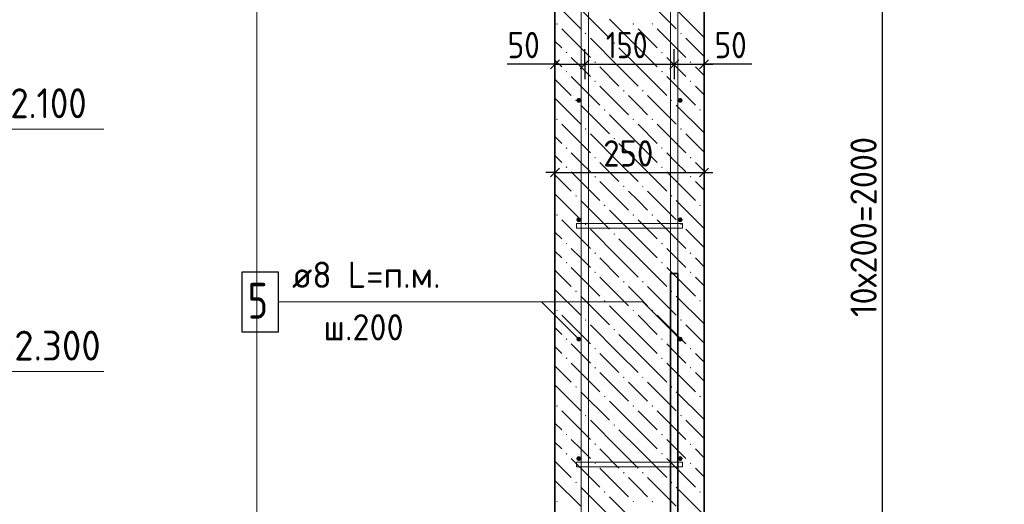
# Model space of a CAD drawing. Header units: millimetres. Extents: x 0 to 59400, y 0 to 42000.
# Tile 18 of 28: x 46994 to 55248, y 13841 to 17900. Entities that reach past the tile are written whole.
import ezdxf

# ---------------------------------------------------------------- set-up
doc = ezdxf.new("R2010")
doc.units = ezdxf.units.MM
for name, color, linetype, lineweight in [('Standard', 7, 'Continuous', 25), ('Выпуски арматуры Г-обр.', 52, 'Continuous', 25), ('ЖБ Стена верхний уровень', 7, 'Continuous', 35), ('Позиционная метка линия выноска', 7, 'Continuous', 13), ('Стена фоновая арматура У1', 7, 'Continuous', 18), ('Стена фоновая арматура Х1', 7, 'Continuous', 35), ('Стена фоновая затяжка С-обр.', 52, 'Continuous', 25)]:
    doc.layers.add(name, color=color, linetype=linetype, lineweight=lineweight)
doc.layers.add('Размерная выноска', color=7, linetype='Continuous')
doc.styles.add('ISOCPEUR', font='txt')

msp = doc.modelspace()

# ---------------------------------------------------------------- hatches: boundary and pattern name
at = {"layer": 'ЖБ Стена верхний уровень', "linetype": 'Continuous', "lineweight": 18, "transparency": 33554687}
for points in [[(51491.4, 17864.2), (51497.9, 17870.7), (51504.4, 17864.2), (51497.9, 17857.7)], [(52131.4, 17864.2), (52137.9, 17870.7), (52144.4, 17864.2), (52137.9, 17857.7)], [(52291.4, 17864.2), (52297.9, 17870.7), (52304.4, 17864.2), (52297.9, 17857.7)], [(51731.4, 17784.2), (51737.9, 17790.7), (51744.4, 17784.2), (51737.9, 17777.7)], [(52531.4, 17784.2), (52537.9, 17790.7), (52544.4, 17784.2), (52537.9, 17777.7)], [(51971.4, 17704.2), (51977.9, 17710.7), (51984.4, 17704.2), (51977.9, 17697.7)], [(51571.4, 17624.2), (51577.9, 17630.7), (51584.4, 17624.2), (51577.9, 17617.7)], [(52371.4, 17624.2), (52377.9, 17630.7), (52384.4, 17624.2), (52377.9, 17617.7)], [(51811.4, 17544.2), (51817.9, 17550.7), (51824.4, 17544.2), (51817.9, 17537.7)], [(52611.4, 17544.2), (52617.9, 17550.7), (52624.4, 17544.2), (52617.9, 17537.7)], [(51571.4, 17464.2), (51577.9, 17470.7), (51584.4, 17464.2), (51577.9, 17457.7)], [(52371.4, 17464.2), (52377.9, 17470.7), (52384.4, 17464.2), (52377.9, 17457.7)], [(51811.4, 17384.2), (51817.9, 17390.7), (51824.4, 17384.2), (51817.9, 17377.7)], [(52611.4, 17384.2), (52617.9, 17390.7), (52624.4, 17384.2), (52617.9, 17377.7)], [(52051.4, 17304.2), (52057.9, 17310.7), (52064.4, 17304.2), (52057.9, 17297.7)], [(52211.4, 17304.2), (52217.9, 17310.7), (52224.4, 17304.2), (52217.9, 17297.7)], [(51651.4, 17224.2), (51657.9, 17230.7), (51664.4, 17224.2), (51657.9, 17217.7)], [(52451.4, 17224.2), (52457.9, 17230.7), (52464.4, 17224.2), (52457.9, 17217.7)], [(51891.4, 17144.2), (51897.9, 17150.7), (51904.4, 17144.2), (51897.9, 17137.7)], [(52691.4, 17144.2), (52697.9, 17150.7), (52704.4, 17144.2), (52697.9, 17137.7)], [(51491.4, 17064.2), (51497.9, 17070.7), (51504.4, 17064.2), (51497.9, 17057.7)], [(52131.4, 17064.2), (52137.9, 17070.7), (52144.4, 17064.2), (52137.9, 17057.7)], [(52291.4, 17064.2), (52297.9, 17070.7), (52304.4, 17064.2), (52297.9, 17057.7)], [(51731.4, 16984.2), (51737.9, 16990.7), (51744.4, 16984.2), (51737.9, 16977.7)], [(52531.4, 16984.2), (52537.9, 16990.7), (52544.4, 16984.2), (52537.9, 16977.7)], [(51971.4, 16904.2), (51977.9, 16910.7), (51984.4, 16904.2), (51977.9, 16897.7)], [(51571.4, 16824.2), (51577.9, 16830.7), (51584.4, 16824.2), (51577.9, 16817.7)], [(52371.4, 16824.2), (52377.9, 16830.7), (52384.4, 16824.2), (52377.9, 16817.7)], [(51811.4, 16744.2), (51817.9, 16750.7), (51824.4, 16744.2), (51817.9, 16737.7)], [(52611.4, 16744.2), (52617.9, 16750.7), (52624.4, 16744.2), (52617.9, 16737.7)], [(51571.4, 16664.2), (51577.9, 16670.7), (51584.4, 16664.2), (51577.9, 16657.7)], [(51811.4, 16584.2), (51817.9, 16590.7), (51824.4, 16584.2), (51817.9, 16577.7)], [(52371.4, 16664.2), (52377.9, 16670.7), (52384.4, 16664.2), (52377.9, 16657.7)], [(52611.4, 16584.2), (52617.9, 16590.7), (52624.4, 16584.2), (52617.9, 16577.7)], [(52051.4, 16504.2), (52057.9, 16510.7), (52064.4, 16504.2), (52057.9, 16497.7)], [(52211.4, 16504.2), (52217.9, 16510.7), (52224.4, 16504.2), (52217.9, 16497.7)], [(51651.4, 16424.2), (51657.9, 16430.7), (51664.4, 16424.2), (51657.9, 16417.7)], [(52451.4, 16424.2), (52457.9, 16430.7), (52464.4, 16424.2), (52457.9, 16417.7)], [(51891.4, 16344.2), (51897.9, 16350.7), (51904.4, 16344.2), (51897.9, 16337.7)], [(52691.4, 16344.2), (52697.9, 16350.7), (52704.4, 16344.2), (52697.9, 16337.7)], [(51491.4, 16264.2), (51497.9, 16270.7), (51504.4, 16264.2), (51497.9, 16257.7)], [(52131.4, 16264.2), (52137.9, 16270.7), (52144.4, 16264.2), (52137.9, 16257.7)], [(52291.4, 16264.2), (52297.9, 16270.7), (52304.4, 16264.2), (52297.9, 16257.7)], [(51731.4, 16184.2), (51737.9, 16190.7), (51744.4, 16184.2), (51737.9, 16177.7)], [(52531.4, 16184.2), (52537.9, 16190.7), (52544.4, 16184.2), (52537.9, 16177.7)], [(51971.4, 16104.2), (51977.9, 16110.7), (51984.4, 16104.2), (51977.9, 16097.7)], [(51571.4, 16024.2), (51577.9, 16030.7), (51584.4, 16024.2), (51577.9, 16017.7)], [(52371.4, 16024.2), (52377.9, 16030.7), (52384.4, 16024.2), (52377.9, 16017.7)], [(51811.4, 15944.2), (51817.9, 15950.7), (51824.4, 15944.2), (51817.9, 15937.7)], [(52611.4, 15944.2), (52617.9, 15950.7), (52624.4, 15944.2), (52617.9, 15937.7)], [(51571.4, 15864.2), (51577.9, 15870.7), (51584.4, 15864.2), (51577.9, 15857.7)], [(52371.4, 15864.2), (52377.9, 15870.7), (52384.4, 15864.2), (52377.9, 15857.7)], [(51811.4, 15784.2), (51817.9, 15790.7), (51824.4, 15784.2), (51817.9, 15777.7)], [(52611.4, 15784.2), (52617.9, 15790.7), (52624.4, 15784.2), (52617.9, 15777.7)], [(52051.4, 15704.2), (52057.9, 15710.7), (52064.4, 15704.2), (52057.9, 15697.7)], [(52211.4, 15704.2), (52217.9, 15710.7), (52224.4, 15704.2), (52217.9, 15697.7)], [(51651.4, 15624.2), (51657.9, 15630.7), (51664.4, 15624.2), (51657.9, 15617.7)], [(52451.4, 15624.2), (52457.9, 15630.7), (52464.4, 15624.2), (52457.9, 15617.7)], [(51891.4, 15544.2), (51897.9, 15550.7), (51904.4, 15544.2), (51897.9, 15537.7)], [(52691.4, 15544.2), (52697.9, 15550.7), (52704.4, 15544.2), (52697.9, 15537.7)], [(51491.4, 15464.2), (51497.9, 15470.7), (51504.4, 15464.2), (51497.9, 15457.7)], [(52131.4, 15464.2), (52137.9, 15470.7), (52144.4, 15464.2), (52137.9, 15457.7)], [(52291.4, 15464.2), (52297.9, 15470.7), (52304.4, 15464.2), (52297.9, 15457.7)], [(51731.4, 15384.2), (51737.9, 15390.7), (51744.4, 15384.2), (51737.9, 15377.7)], [(52531.4, 15384.2), (52537.9, 15390.7), (52544.4, 15384.2), (52537.9, 15377.7)], [(51971.4, 15304.2), (51977.9, 15310.7), (51984.4, 15304.2), (51977.9, 15297.7)], [(51571.4, 15224.2), (51577.9, 15230.7), (51584.4, 15224.2), (51577.9, 15217.7)], [(52371.4, 15224.2), (52377.9, 15230.7), (52384.4, 15224.2), (52377.9, 15217.7)], [(51811.4, 15144.2), (51817.9, 15150.7), (51824.4, 15144.2), (51817.9, 15137.7)], [(52611.4, 15144.2), (52617.9, 15150.7), (52624.4, 15144.2), (52617.9, 15137.7)], [(51571.4, 15064.2), (51577.9, 15070.7), (51584.4, 15064.2), (51577.9, 15057.7)], [(52371.4, 15064.2), (52377.9, 15070.7), (52384.4, 15064.2), (52377.9, 15057.7)], [(51811.4, 14984.2), (51817.9, 14990.7), (51824.4, 14984.2), (51817.9, 14977.7)], [(52611.4, 14984.2), (52617.9, 14990.7), (52624.4, 14984.2), (52617.9, 14977.7)], [(52051.4, 14904.2), (52057.9, 14910.7), (52064.4, 14904.2), (52057.9, 14897.7)], [(52211.4, 14904.2), (52217.9, 14910.7), (52224.4, 14904.2), (52217.9, 14897.7)], [(51651.4, 14824.2), (51657.9, 14830.7), (51664.4, 14824.2), (51657.9, 14817.7)], [(52451.4, 14824.2), (52457.9, 14830.7), (52464.4, 14824.2), (52457.9, 14817.7)], [(51891.4, 14744.2), (51897.9, 14750.7), (51904.4, 14744.2), (51897.9, 14737.7)], [(52691.4, 14744.2), (52697.9, 14750.7), (52704.4, 14744.2), (52697.9, 14737.7)], [(51491.4, 14664.2), (51497.9, 14670.7), (51504.4, 14664.2), (51497.9, 14657.7)], [(52131.4, 14664.2), (52137.9, 14670.7), (52144.4, 14664.2), (52137.9, 14657.7)], [(52291.4, 14664.2), (52297.9, 14670.7), (52304.4, 14664.2), (52297.9, 14657.7)], [(51731.4, 14584.2), (51737.9, 14590.7), (51744.4, 14584.2), (51737.9, 14577.7)], [(52531.4, 14584.2), (52537.9, 14590.7), (52544.4, 14584.2), (52537.9, 14577.7)], [(51971.4, 14504.2), (51977.9, 14510.7), (51984.4, 14504.2), (51977.9, 14497.7)], [(51571.4, 14424.2), (51577.9, 14430.7), (51584.4, 14424.2), (51577.9, 14417.7)], [(52371.4, 14424.2), (52377.9, 14430.7), (52384.4, 14424.2), (52377.9, 14417.7)], [(51811.4, 14344.2), (51817.9, 14350.7), (51824.4, 14344.2), (51817.9, 14337.7)], [(52611.4, 14344.2), (52617.9, 14350.7), (52624.4, 14344.2), (52617.9, 14337.7)], [(51571.4, 14264.2), (51577.9, 14270.7), (51584.4, 14264.2), (51577.9, 14257.7)], [(52371.4, 14264.2), (52377.9, 14270.7), (52384.4, 14264.2), (52377.9, 14257.7)], [(51811.4, 14184.2), (51817.9, 14190.7), (51824.4, 14184.2), (51817.9, 14177.7)], [(52611.4, 14184.2), (52617.9, 14190.7), (52624.4, 14184.2), (52617.9, 14177.7)], [(52051.4, 14104.2), (52057.9, 14110.7), (52064.4, 14104.2), (52057.9, 14097.7)], [(52211.4, 14104.2), (52217.9, 14110.7), (52224.4, 14104.2), (52217.9, 14097.7)], [(51651.4, 14024.2), (51657.9, 14030.7), (51664.4, 14024.2), (51657.9, 14017.7)], [(51891.4, 13944.2), (51897.9, 13950.7), (51904.4, 13944.2), (51897.9, 13937.7)], [(52451.4, 14024.2), (52457.9, 14030.7), (52464.4, 14024.2), (52457.9, 14017.7)], [(52691.4, 13944.2), (52697.9, 13950.7), (52704.4, 13944.2), (52697.9, 13937.7)], [(51491.4, 13864.2), (51497.9, 13870.7), (51504.4, 13864.2), (51497.9, 13857.7)], [(52131.4, 13864.2), (52137.9, 13870.7), (52144.4, 13864.2), (52137.9, 13857.7)], [(52291.4, 13864.2), (52297.9, 13870.7), (52304.4, 13864.2), (52297.9, 13857.7)]]:
    msp.add_hatch(color=7, dxfattribs=at).paths.add_polyline_path(points, flags=16)
at = {"layer": 'Стена фоновая арматура У1', "linetype": 'Continuous', "lineweight": 13, "transparency": 33554687}
for points in [[(51700.9, 17224), (51699.4, 17231.6), (51695, 17238.1), (51688.5, 17242.4), (51680.9, 17244), (51673.2, 17242.4), (51666.7, 17238.1), (51662.4, 17231.6), (51660.9, 17224), (51662.4, 17216.3), (51666.7, 17209.8), (51673.2, 17205.5), (51680.9, 17204), (51688.5, 17205.5), (51695, 17209.8), (51699.4, 17216.3)], [(52550.9, 17224), (52549.4, 17231.6), (52545, 17238.1), (52538.5, 17242.4), (52530.9, 17244), (52523.2, 17242.4), (52516.7, 17238.1), (52512.4, 17231.6), (52510.9, 17224), (52512.4, 17216.3), (52516.7, 17209.8), (52523.2, 17205.5), (52530.9, 17204), (52538.5, 17205.5), (52545, 17209.8), (52549.4, 17216.3)], [(51700.9, 16224), (51699.4, 16231.6), (51695, 16238.1), (51688.5, 16242.4), (51680.9, 16244), (51673.2, 16242.4), (51666.7, 16238.1), (51662.4, 16231.6), (51660.9, 16224), (51662.4, 16216.3), (51666.7, 16209.8), (51673.2, 16205.5), (51680.9, 16204), (51688.5, 16205.5), (51695, 16209.8), (51699.4, 16216.3)], [(52550.9, 16224), (52549.4, 16231.6), (52545, 16238.1), (52538.5, 16242.4), (52530.9, 16244), (52523.2, 16242.4), (52516.7, 16238.1), (52512.4, 16231.6), (52510.9, 16224), (52512.4, 16216.3), (52516.7, 16209.8), (52523.2, 16205.5), (52530.9, 16204), (52538.5, 16205.5), (52545, 16209.8), (52549.4, 16216.3)], [(51700.9, 15224), (51699.4, 15231.6), (51695, 15238.1), (51688.5, 15242.4), (51680.9, 15244), (51673.2, 15242.4), (51666.7, 15238.1), (51662.4, 15231.6), (51660.9, 15224), (51662.4, 15216.3), (51666.7, 15209.8), (51673.2, 15205.5), (51680.9, 15204), (51688.5, 15205.5), (51695, 15209.8), (51699.4, 15216.3)], [(52550.9, 15224), (52549.4, 15231.6), (52545, 15238.1), (52538.5, 15242.4), (52530.9, 15244), (52523.2, 15242.4), (52516.7, 15238.1), (52512.4, 15231.6), (52510.9, 15224), (52512.4, 15216.3), (52516.7, 15209.8), (52523.2, 15205.5), (52530.9, 15204), (52538.5, 15205.5), (52545, 15209.8), (52549.4, 15216.3)], [(51700.9, 14224), (51699.4, 14231.6), (51695, 14238.1), (51688.5, 14242.4), (51680.9, 14244), (51673.2, 14242.4), (51666.7, 14238.1), (51662.4, 14231.6), (51660.9, 14224), (51662.4, 14216.3), (51666.7, 14209.8), (51673.2, 14205.5), (51680.9, 14204), (51688.5, 14205.5), (51695, 14209.8), (51699.4, 14216.3)], [(52550.9, 14224), (52549.4, 14231.6), (52545, 14238.1), (52538.5, 14242.4), (52530.9, 14244), (52523.2, 14242.4), (52516.7, 14238.1), (52512.4, 14231.6), (52510.9, 14224), (52512.4, 14216.3), (52516.7, 14209.8), (52523.2, 14205.5), (52530.9, 14204), (52538.5, 14205.5), (52545, 14209.8), (52549.4, 14216.3)]]:
    msp.add_hatch(color=7, dxfattribs=at).paths.add_polyline_path(points)

# ---------------------------------------------------------------- linework, layer by layer
at = {"layer": 'Standard', "color": 7, "linetype": 'Continuous', "lineweight": -3, "transparency": 33554687}
for p, q in [((54228, 11224), (54228, 21224)), ((51480.9, 17526.9), (51480.9, 17651.9)), ((51730.9, 17526.9), (51730.9, 17651.9)), ((52480.9, 17526.9), (52480.9, 17651.9)), ((52730.9, 17526.9), (52730.9, 17651.9)), ((51480.9, 17526.9), (51405.9, 17526.9)), ((51480.9, 17526.9), (51480.9, 17401.9)), ((51480.9, 17526.9), (51480.9, 17526.9)), ((51480.9, 17526.9), (51730.9, 17526.9)), ((51730.9, 17526.9), (51730.9, 17401.9)), ((51730.9, 17526.9), (51730.9, 17526.9)), ((51730.9, 17526.9), (52480.9, 17526.9)), ((52480.9, 17526.9), (52480.9, 17401.9)), ((52480.9, 17526.9), (52480.9, 17526.9)), ((52480.9, 17526.9), (52730.9, 17526.9)), ((52730.9, 17526.9), (52730.9, 17401.9)), ((52730.9, 17526.9), (52730.9, 17526.9)), ((52730.9, 17526.9), (52805.9, 17526.9)), ((51480.9, 16619.9), (51480.9, 16744.9)), ((52730.9, 16619.9), (52730.9, 16744.9)), ((51480.9, 16619.9), (51405.9, 16619.9)), ((51480.9, 16619.9), (51480.9, 16494.9)), ((51480.9, 16619.9), (51480.9, 16619.9)), ((52730.9, 16619.9), (52730.9, 16494.9)), ((52730.9, 16619.9), (52730.9, 16619.9)), ((52730.9, 16619.9), (52805.9, 16619.9))]:
    msp.add_line(p, q, dxfattribs=at)
at = {"layer": 'Standard', "color": 7, "linetype": 'Continuous', "lineweight": 25, "transparency": 33554687}
for p, q in [((51443.4, 17489.4), (51518.4, 17564.4)), ((51693.4, 17489.4), (51768.4, 17564.4)), ((52443.4, 17489.4), (52518.4, 17564.4)), ((52693.4, 17489.4), (52768.4, 17564.4)), ((51443.4, 16582.4), (51518.4, 16657.4)), ((52693.4, 16582.4), (52768.4, 16657.4))]:
    msp.add_line(p, q, dxfattribs=at)
at = {"layer": 'Standard', "color": 254, "linetype": 'Continuous', "lineweight": 13, "true_color": 0xc4c4ff, "transparency": 33554687}
msp.add_lwpolyline([(48980.9, 7832.4), (55730.9, 7832.4), (55730.9, 26974), (48980.9, 26974), (48980.9, 7832.4)], dxfattribs=at)
at = {"layer": 'Standard', "color": 7, "linetype": 'Continuous', "lineweight": 13, "transparency": 33554687}
for points in [[(46699.5, 16603.2), (46699.5, 16983.2), (47699.5, 16983.2)], [(46699.5, 15603.2), (46699.5, 14953.2), (47699.5, 14953.2)]]:
    msp.add_lwpolyline(points, dxfattribs=at)
at = {"layer": 'Standard', "color": 7, "linetype": 'Continuous', "lineweight": -3, "transparency": 33554687}
msp.add_lwpolyline([(51480.9, 16619.9), (51628, 16619.9), (51628, 16619.9), (52730.9, 16619.9)], dxfattribs=at)
at = {"layer": 'Выпуски арматуры Г-обр.', "color": 7, "linetype": 'Continuous', "lineweight": 35, "transparency": 33554687}
msp.add_lwpolyline([(52510.9, 15774), (52510.9, 9323.9), (52514.8, 9295.8), (52524.2, 9267.2), (52538.9, 9241), (52556.7, 9219.7), (52577.9, 9202), (52604.1, 9187.3), (52632.7, 9177.9), (52660.9, 9174), (53410.9, 9174), (53410.9, 9114), (52656.7, 9114), (52619, 9119.2), (52579.8, 9132.1), (52543.8, 9152.3), (52514.1, 9177.1), (52489.2, 9206.8), (52469, 9242.9), (52456.1, 9282.1), (52450.9, 9319.8), (52450.9, 15774), (52510.9, 15774)], dxfattribs=at)
at = {"layer": 'ЖБ Стена верхний уровень', "color": 7, "linetype": 'Continuous', "lineweight": 35, "transparency": 33554687}
for p, q in [((51480.9, 23274), (51480.9, 10774)), ((52730.9, 10774), (52730.9, 23274))]:
    msp.add_line(p, q, dxfattribs=at)
at = {"layer": 'ЖБ Стена верхний уровень', "color": 9, "linetype": 'Continuous', "lineweight": 18, "true_color": 0xc7c7c7, "transparency": 33554687}
for p, q in [((51480.9, 18041.2), (51697.9, 17824.2)), ((52257.9, 18064.2), (52497.9, 17824.2)), ((51697.9, 17984.2), (51937.9, 17744.2)), ((52497.9, 17984.2), (52730.9, 17751.2)), ((52177.9, 17664.2), (51937.9, 17904.2)), ((51537.9, 17824.2), (51777.9, 17584.2)), ((52177.9, 17824.2), (52337.9, 17664.2)), ((52337.9, 17824.2), (52577.9, 17584.2)), ((51480.9, 17721.2), (51537.9, 17664.2)), ((52017.9, 17504.2), (51777.9, 17744.2)), ((52017.9, 17664.2), (52177.9, 17504.2)), ((52177.9, 17664.2), (52337.9, 17504.2)), ((52730.9, 17591.2), (52577.9, 17744.2)), ((51697.9, 17504.2), (51617.9, 17584.2)), ((52497.9, 17504.2), (52417.9, 17584.2)), ((51480.9, 17561.2), (51537.9, 17504.2)), ((51777.9, 17424.2), (51697.9, 17504.2)), ((51857.9, 17504.2), (52017.9, 17344.2)), ((52017.9, 17504.2), (52177.9, 17344.2)), ((52177.9, 17504.2), (52417.9, 17264.2)), ((52577.9, 17424.2), (52497.9, 17504.2)), ((52657.9, 17504.2), (52730.9, 17431.2)), ((51617.9, 17424.2), (51857.9, 17184.2)), ((52417.9, 17424.2), (52657.9, 17184.2)), ((51480.9, 17401.2), (51617.9, 17264.2)), ((51857.9, 17344.2), (52097.9, 17104.2)), ((52657.9, 17344.2), (52730.9, 17271.2)), ((52177.9, 17184.2), (52097.9, 17264.2)), ((52257.9, 17264.2), (52497.9, 17024.2)), ((51480.9, 17241.2), (51697.9, 17024.2)), ((51697.9, 17184.2), (51937.9, 16944.2)), ((52257.9, 17104.2), (52177.9, 17184.2)), ((52497.9, 17184.2), (52730.9, 16951.2)), ((52177.9, 16864.2), (51937.9, 17104.2)), ((51537.9, 17024.2), (51777.9, 16784.2)), ((52177.9, 17024.2), (52337.9, 16864.2)), ((52337.9, 17024.2), (52577.9, 16784.2)), ((51480.9, 16921.2), (51537.9, 16864.2)), ((52017.9, 16704.2), (51777.9, 16944.2)), ((52730.9, 16791.2), (52577.9, 16944.2)), ((52017.9, 16864.2), (52177.9, 16704.2)), ((52177.9, 16864.2), (52337.9, 16704.2)), ((51480.9, 16761.2), (51537.9, 16704.2)), ((51697.9, 16704.2), (51617.9, 16784.2)), ((52497.9, 16704.2), (52417.9, 16784.2)), ((51777.9, 16624.2), (51697.9, 16704.2)), ((51857.9, 16704.2), (52017.9, 16544.2)), ((52017.9, 16704.2), (52177.9, 16544.2)), ((52177.9, 16704.2), (52417.9, 16464.2)), ((52577.9, 16624.2), (52497.9, 16704.2)), ((52657.9, 16704.2), (52730.9, 16631.2)), ((51480.9, 16601.2), (51617.9, 16464.2)), ((51617.9, 16624.2), (51857.9, 16384.2)), ((52417.9, 16624.2), (52657.9, 16384.2)), ((51857.9, 16544.2), (52097.9, 16304.2)), ((52657.9, 16544.2), (52730.9, 16471.2)), ((51480.9, 16441.2), (51697.9, 16224.2)), ((52177.9, 16384.2), (52097.9, 16464.2)), ((52257.9, 16464.2), (52497.9, 16224.2)), ((51697.9, 16384.2), (51937.9, 16144.2)), ((52257.9, 16304.2), (52177.9, 16384.2)), ((52497.9, 16384.2), (52730.9, 16151.2)), ((52177.9, 16064.2), (51937.9, 16304.2)), ((51537.9, 16224.2), (51777.9, 15984.2)), ((52177.9, 16224.2), (52337.9, 16064.2)), ((52337.9, 16224.2), (52577.9, 15984.2)), ((51480.9, 16121.2), (51537.9, 16064.2)), ((52017.9, 15904.2), (51777.9, 16144.2)), ((52730.9, 15991.2), (52577.9, 16144.2)), ((52017.9, 16064.2), (52177.9, 15904.2)), ((52177.9, 16064.2), (52337.9, 15904.2)), ((51480.9, 15961.2), (51537.9, 15904.2)), ((51697.9, 15904.2), (51617.9, 15984.2)), ((52497.9, 15904.2), (52417.9, 15984.2)), ((51777.9, 15824.2), (51697.9, 15904.2)), ((51857.9, 15904.2), (52017.9, 15744.2)), ((52017.9, 15904.2), (52177.9, 15744.2)), ((52177.9, 15904.2), (52417.9, 15664.2)), ((52577.9, 15824.2), (52497.9, 15904.2)), ((52657.9, 15904.2), (52730.9, 15831.2)), ((51480.9, 15801.2), (51617.9, 15664.2)), ((51617.9, 15824.2), (51857.9, 15584.2)), ((52417.9, 15824.2), (52657.9, 15584.2)), ((51857.9, 15744.2), (52097.9, 15504.2)), ((52657.9, 15744.2), (52730.9, 15671.2)), ((51480.9, 15641.2), (51697.9, 15424.2)), ((52177.9, 15584.2), (52097.9, 15664.2)), ((52257.9, 15664.2), (52497.9, 15424.2)), ((51697.9, 15584.2), (51937.9, 15344.2)), ((52257.9, 15504.2), (52177.9, 15584.2)), ((52497.9, 15584.2), (52730.9, 15351.2)), ((52177.9, 15264.2), (51937.9, 15504.2)), ((51537.9, 15424.2), (51777.9, 15184.2)), ((52177.9, 15424.2), (52337.9, 15264.2)), ((52337.9, 15424.2), (52577.9, 15184.2)), ((51480.9, 15321.2), (51537.9, 15264.2)), ((52017.9, 15104.2), (51777.9, 15344.2)), ((52730.9, 15191.2), (52577.9, 15344.2)), ((52017.9, 15264.2), (52177.9, 15104.2)), ((52177.9, 15264.2), (52337.9, 15104.2)), ((51480.9, 15161.2), (51537.9, 15104.2)), ((51697.9, 15104.2), (51617.9, 15184.2)), ((51777.9, 15024.2), (51697.9, 15104.2)), ((51857.9, 15104.2), (52017.9, 14944.2)), ((52017.9, 15104.2), (52177.9, 14944.2)), ((52177.9, 15104.2), (52417.9, 14864.2)), ((52497.9, 15104.2), (52417.9, 15184.2)), ((52577.9, 15024.2), (52497.9, 15104.2)), ((52657.9, 15104.2), (52730.9, 15031.2)), ((51617.9, 15024.2), (51857.9, 14784.2)), ((52417.9, 15024.2), (52657.9, 14784.2)), ((51480.9, 15001.2), (51617.9, 14864.2)), ((51857.9, 14944.2), (52097.9, 14704.2)), ((52657.9, 14944.2), (52730.9, 14871.2)), ((52177.9, 14784.2), (52097.9, 14864.2)), ((52257.9, 14864.2), (52497.9, 14624.2)), ((51480.9, 14841.2), (51697.9, 14624.2)), ((51697.9, 14784.2), (51937.9, 14544.2)), ((52257.9, 14704.2), (52177.9, 14784.2)), ((52497.9, 14784.2), (52730.9, 14551.2)), ((52177.9, 14464.2), (51937.9, 14704.2)), ((51537.9, 14624.2), (51777.9, 14384.2)), ((52177.9, 14624.2), (52337.9, 14464.2)), ((52337.9, 14624.2), (52577.9, 14384.2)), ((52017.9, 14304.2), (51777.9, 14544.2)), ((52730.9, 14391.2), (52577.9, 14544.2)), ((51480.9, 14521.2), (51537.9, 14464.2)), ((52017.9, 14464.2), (52177.9, 14304.2)), ((52177.9, 14464.2), (52337.9, 14304.2)), ((51697.9, 14304.2), (51617.9, 14384.2)), ((52497.9, 14304.2), (52417.9, 14384.2)), ((51480.9, 14361.2), (51537.9, 14304.2)), ((51777.9, 14224.2), (51697.9, 14304.2)), ((51857.9, 14304.2), (52017.9, 14144.2)), ((52017.9, 14304.2), (52177.9, 14144.2)), ((52177.9, 14304.2), (52417.9, 14064.2)), ((52577.9, 14224.2), (52497.9, 14304.2)), ((52657.9, 14304.2), (52730.9, 14231.2)), ((51480.9, 14201.2), (51617.9, 14064.2)), ((51617.9, 14224.2), (51857.9, 13984.2)), ((52417.9, 14224.2), (52657.9, 13984.2)), ((51857.9, 14144.2), (52097.9, 13904.2)), ((52657.9, 14144.2), (52730.9, 14071.2)), ((51480.9, 14041.2), (51697.9, 13824.2)), ((52177.9, 13984.2), (52097.9, 14064.2)), ((52257.9, 14064.2), (52497.9, 13824.2)), ((51697.9, 13984.2), (51937.9, 13744.2)), ((52257.9, 13904.2), (52177.9, 13984.2)), ((52497.9, 13984.2), (52730.9, 13751.2)), ((52177.9, 13664.2), (51937.9, 13904.2))]:
    msp.add_line(p, q, dxfattribs=at)
at = {"layer": 'Позиционная метка линия выноска', "color": 7, "linetype": 'Continuous', "lineweight": 13, "transparency": 33554687}
for points in [[(49165, 15536.1), (51368.7, 15536.1), (51680.9, 15224)], [(49415, 15536.1), (52218.7, 15536.1), (52530.9, 15224)]]:
    msp.add_lwpolyline(points, dxfattribs=at)
at = {"layer": 'Размерная выноска', "color": 7, "linetype": 'Continuous', "lineweight": -3, "transparency": 33554687}
for p, q in [((51480.9, 17526.9), (51080.9, 17526.9)), ((53130.9, 17526.9), (52730.9, 17526.9))]:
    msp.add_line(p, q, dxfattribs=at)
at = {"layer": 'Стена фоновая арматура У1', "color": 7, "linetype": 'Continuous', "lineweight": 25, "transparency": 33554687}
msp.add_lwpolyline([(48855, 15286.1), (49165, 15286.1), (49165, 15786.1), (48855, 15786.1), (48855, 15286.1)], dxfattribs=at)
at = {"layer": 'Стена фоновая арматура Х1', "color": 7, "linetype": 'Continuous', "lineweight": 18, "transparency": 33554687}
for points in [[(51700.9, 10774), (51700.9, 24958.9), (51706, 24995.5), (51718.5, 25033.6), (51738.2, 25068.7), (51762.3, 25097.6), (51791.2, 25121.7), (51826.3, 25141.3), (51864.4, 25153.9), (51901, 25159), (54260.9, 25159), (54260.9, 25099), (51905.1, 25099), (51878, 25095.2), (51850.5, 25086.1), (51825.4, 25072.1), (51804.9, 25055), (51787.8, 25034.5), (51773.7, 25009.3), (51764.7, 24981.9), (51760.9, 24954.7), (51760.9, 10774), (51700.9, 10774)], [(52450.9, 10774), (52450.9, 24858.9), (52456, 24895.5), (52468.5, 24933.6), (52488.2, 24968.7), (52512.3, 24997.6), (52541.2, 25021.7), (52576.3, 25041.3), (52614.4, 25053.9), (52651, 25059), (55110.9, 25059), (55110.9, 24999), (52655.1, 24999), (52628, 24995.2), (52600.5, 24986.1), (52575.4, 24972.1), (52554.9, 24955), (52537.8, 24934.5), (52523.7, 24909.3), (52514.7, 24881.9), (52510.9, 24854.7), (52510.9, 10774), (52450.9, 10774)]]:
    msp.add_lwpolyline(points, dxfattribs=at)
at = {"layer": 'Стена фоновая затяжка С-обр.', "color": 98, "linetype": 'Continuous', "lineweight": 13, "true_color": 0x005000, "transparency": 33554687}
for points in [[(52550.9, 16154), (51660.9, 16154), (51660.9, 16194), (52550.9, 16194), (52550.9, 16154)], [(52550.9, 14154), (51660.9, 14154), (51660.9, 14194), (52550.9, 14194), (52550.9, 14154)]]:
    msp.add_lwpolyline(points, dxfattribs=at)

# ---------------------------------------------------------------- texts
at = {"layer": 'Standard', "color": 7, "linetype": 'Continuous', "lineweight": 25, "transparency": 33554687, "attachment_point": 7, "style": 'ISOCPEUR'}
for s, insert, char_height, width in [('\\W0.87;50', (51083.5, 17576.9), 220, 403.94), ('\\W0.83;150', (51907.9, 17576.9), 220, 508.571), ('\\W0.87;50', (52818.4, 17576.9), 220, 403.924), ('\\W0.90;-2.100', (46762, 17074.9), 250, 1011.772), ('\\W0.91;250', (51885.9, 16669.9), 220, 561.988), ('\\W0.95;-2.300', (46787, 15044.9), 250, 1067.864)]:
    msp.add_mtext(s, dxfattribs=dict(at, insert=insert, char_height=char_height, width=width))
at = {"layer": 'Standard', "color": 7, "linetype": 'Continuous', "lineweight": 25, "transparency": 33554687, "insert": (54178, 15410), "char_height": 220, "width": 1753.132, "attachment_point": 7, "rotation": 90, "style": 'ISOCPEUR'}
msp.add_mtext('\\W0.95;10х200=2000', dxfattribs=at)
at = {"layer": 'Стена фоновая арматура У1', "color": 7, "linetype": 'Continuous', "lineweight": 13, "transparency": 33554687, "attachment_point": 7, "style": 'ISOCPEUR'}
for s, insert, char_height, width in [('\\W0.97;ø8 L=п.м. ', (49277, 15653.5), 220, 1491.864), ('\\W0.78;5', (48905, 15396.1), 300, 326.407), ('\\W0.95;ш.200 ', (49541, 15213.5), 220, 962.122)]:
    msp.add_mtext(s, dxfattribs=dict(at, insert=insert, char_height=char_height, width=width))

doc.saveas('drawing.dxf')
